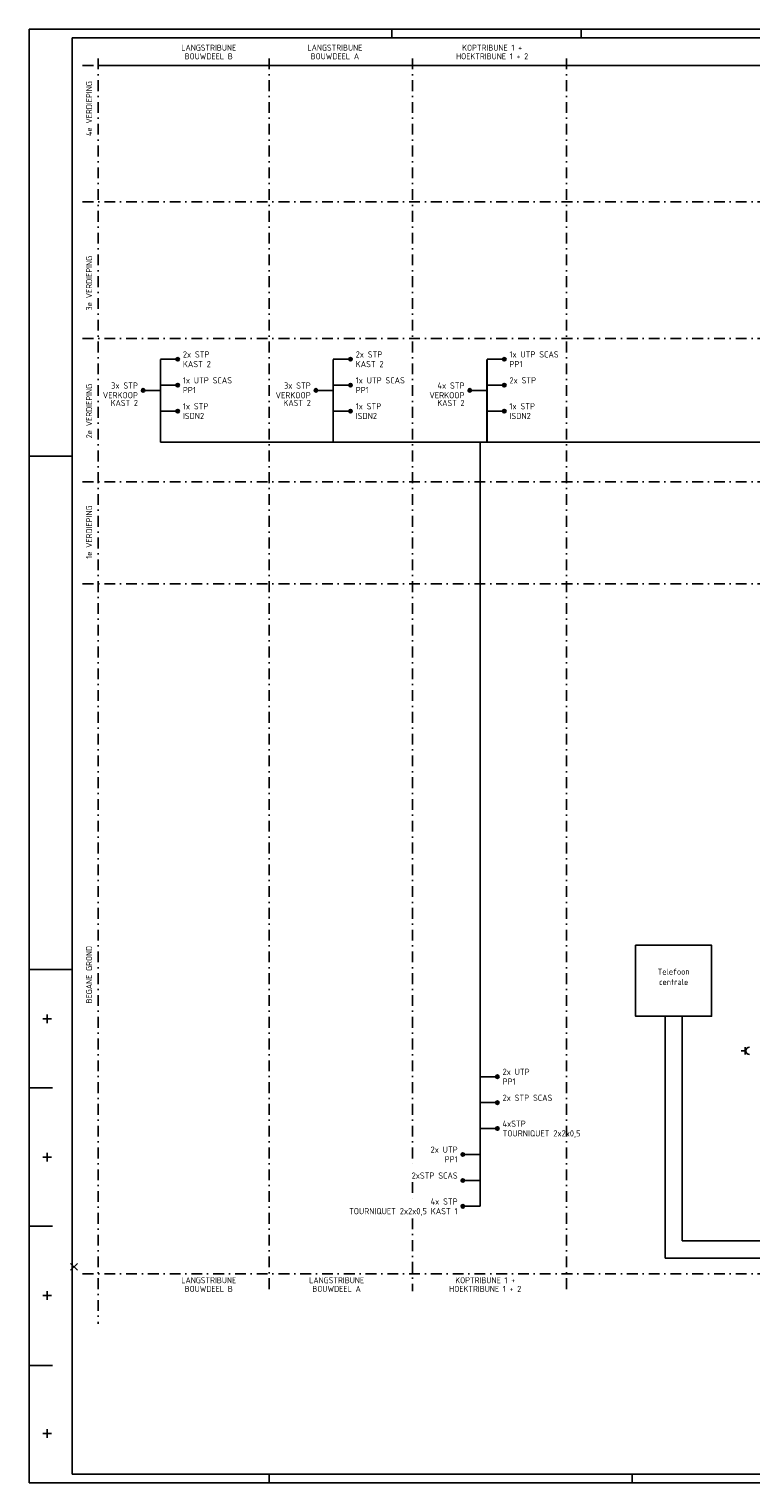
# Model space of a CAD drawing. Extents: x 0 to 1189, y 0 to 841.
# Tile 1 of 8: x 0 to 418, y 0 to 841. Entities that reach past the tile are written whole.
import ezdxf
from ezdxf.enums import TextEntityAlignment as Align

# ---------------------------------------------------------------- set-up
doc = ezdxf.new("R2010")
doc.units = 0
doc.header["$LTSCALE"] = 25
doc.header["$MEASUREMENT"] = 0
doc.header["$PDMODE"] = 3
doc.header["$PDSIZE"] = 2
doc.linetypes.add('DASHDOT2', pattern=[0.5, 0.25, -0.125, 0, -0.125])
doc.layers.get('0').update_dxf_attribs({"linetype": 'CONTINUOUS'})
for name, color, linetype in [('E--L$2A-_KADER', 7, 'CONTINUOUS'), ('E--L6112_CEN-LSP', 3, 'CONTINUOUS'), ('E--L6222_WCD220V', 3, 'CONTINUOUS'), ('E--L6412_OPROEP24V', 3, 'CONTINUOUS'), ('E--T6112_GROEPSNUMM', 2, 'CONTINUOUS'), ('E--T6222_GROEPSNUMM', 2, 'CONTINUOUS')]:
    doc.layers.add(name, color=color, linetype=linetype)
doc.styles.add('ISO', font='isocp.shx')
doc.styles.get("Standard").update_dxf_attribs({"font": 'isocp2.shx'})

# ---------------------------------------------------------------- blocks, each defined once
blk = doc.blocks.new('A0')
at = {"layer": 'E--L$2A-_KADER', "color": 2}
for p, q in [((1189, 841), (0, 841)), ((0, 841), (0, 0)), ((210, 841), (210, 836)), ((319.5, 841), (319.5, 836)), ((0, 594), (24.75, 594)), ((0, 297), (24.75, 297)), ((10.5, 266), (10.5, 271)), ((8, 268.5), (13, 268.5)), ((0.5, 228.5), (13.5, 228.5)), ((8, 188.5), (13, 188.5)), ((10.5, 186), (10.5, 191)), ((0.5, 148.5), (13.5, 148.5)), ((10.5, 106), (10.5, 111)), ((8, 108.5), (13, 108.5)), ((0.5, 68), (13.5, 68)), ((8, 28.5), (13, 28.5)), ((10.5, 26), (10.5, 31)), ((0, 0), (1189, 0)), ((139, 0), (139, 5)), ((349, 0), (349, 5))]:
    blk.add_line(p, q, dxfattribs=at)
at = {"layer": 'E--L$2A-_KADER', "color": 4}
for p, q in [((1184, 836), (25, 836)), ((25, 836), (25, 5)), ((25, 5), (1184, 5))]:
    blk.add_line(p, q, dxfattribs=at)
blk = doc.blocks.new('BA080136')
at = {"layer": 'E--L6112_CEN-LSP'}
blk.add_lwpolyline([(0, 0), (-5, 0)], dxfattribs=at)
for radius in [0.5, 0.375, 0.25, 0.125]:
    blk.add_circle((-5, 0), radius, dxfattribs=at)
at = {"layer": 'E--L6112_CEN-LSP', "color": 2}
blk.add_attdef('OMSCHRIJVING', text='', height=1.8, dxfattribs=at).set_placement((-6.5, -2.3), align=Align.RIGHT)
at = {"layer": 'E--T6112_GROEPSNUMM'}
blk.add_attdef('GROEPSNUMMER', text='', height=1.8, dxfattribs=at).set_placement((-6.5, 0.5), align=Align.RIGHT)
blk = doc.blocks.new('BA080132')
at = {"layer": 'E--L6112_CEN-LSP'}
blk.add_lwpolyline([(0, 0), (5, 0)], dxfattribs=at)
for radius in [0.5, 0.375, 0.25, 0.125]:
    blk.add_circle((5, 0), radius, dxfattribs=at)
at = {"layer": 'E--L6112_CEN-LSP', "color": 2}
blk.add_attdef('OMSCHRIJVING', (6.5, -2.3), '', height=1.8, dxfattribs=at)
at = {"layer": 'E--T6112_GROEPSNUMM'}
blk.add_attdef('GROEPSNUMMER', (6.5, 0.5), '', height=1.8, dxfattribs=at)
blk = doc.blocks.new('BA130402')
at = {"layer": 'E--L6222_WCD220V'}
for p, q in [((0, 0), (1.41, 0)), ((1.2, 1.06), (1.2, -1.06))]:
    blk.add_line(p, q, dxfattribs=at)
blk.add_arc((2.47, 0), 1.06, 90, 270, dxfattribs=at)
at = {"layer": 'E--T6222_GROEPSNUMM'}
blk.add_attdef('GROEPSNUMMER', (3.5, -0.9), '', height=1.8, dxfattribs=at)

msp = doc.modelspace()

# ---------------------------------------------------------------- linework, layer by layer
at = {"color": 1, "linetype": 'DASHDOT2'}
for p, q in [((30.97, 820), (1146, 820)), ((39.97, 824), (39.97, 92)), ((138.97, 824), (138.97, 111)), ((221.97, 824), (221.97, 183)), ((311, 824), (311, 111)), ((30.97, 741), (1146, 741)), ((30.97, 662), (1146, 662)), ((30.97, 579), (1146, 579)), ((30.97, 520), (1146, 520)), ((221.97, 174), (221.97, 163)), ((221.97, 153), (221.97, 111)), ((30.97, 121), (1146, 121))]:
    msp.add_line(p, q, dxfattribs=at)
at = {"linetype": 'CONTINUOUS'}
msp.add_line((39.97, 820), (1139, 820), dxfattribs=at)
for points in [[(39.97, 820, 0, 1, 0), (42.97, 820, 1, 1, 0)], [(138.97, 820, 0, 1, 0), (135.97, 820, 1, 1, 0)], [(138.97, 820, 0, 1, 0), (141.97, 820, 1, 1, 0)], [(221.97, 820, 0, 1, 0), (218.97, 820, 1, 1, 0)], [(221.97, 820, 0, 1, 0), (224.97, 820, 1, 1, 0)], [(311, 820, 0, 1, 0), (308, 820, 1, 1, 0)], [(311, 820, 0, 1, 0), (314, 820, 1, 1, 0)]]:
    msp.add_lwpolyline(points, format="xyseb")
msp.add_point((26, 125))
at = {"layer": 'E--L6112_CEN-LSP'}
msp.add_lwpolyline([(261, 602, 1, 1, 0), (76, 602, 1, 1, 0)], format="xyseb", dxfattribs=at)
at = {"layer": 'E--L6112_CEN-LSP', "const_width": 1}
msp.add_lwpolyline([(648, 602), (261, 602), (261, 160)], dxfattribs=at)
at = {"layer": 'E--L6112_CEN-LSP'}
msp.add_lwpolyline([(351, 311), (351, 270), (395, 270), (395, 311)], close=True, dxfattribs=at)
at = {"layer": 'E--L6222_WCD220V'}
for p, q in [((368, 270), (368, 130)), ((378, 270), (378, 140)), ((378, 140), (638, 140)), ((368, 130), (895, 130))]:
    msp.add_line(p, q, dxfattribs=at)
at = {"layer": 'E--L6222_WCD220V', "const_width": 1}
for points in [[(76, 602), (76, 650)], [(176, 602), (176, 650)], [(265, 602), (265, 650)]]:
    msp.add_lwpolyline(points, dxfattribs=at)

# ---------------------------------------------------------------- block references
at = {"layer": 'E--L6112_CEN-LSP', "xscale": 2, "yscale": 2, "zscale": 2}
for name, p, values in [('BA080132', (76, 650), {'GROEPSNUMMER': '2x STP', 'OMSCHRIJVING': 'KAST 2'}), ('BA080132', (176, 650), {'GROEPSNUMMER': '2x STP', 'OMSCHRIJVING': 'KAST 2'}), ('BA080132', (265, 650), {'GROEPSNUMMER': '1x UTP SCAS', 'OMSCHRIJVING': 'PP1'}), ('BA080132', (76, 635), {'GROEPSNUMMER': '1x UTP SCAS', 'OMSCHRIJVING': 'PP1'}), ('BA080132', (176, 635), {'GROEPSNUMMER': '1x UTP SCAS', 'OMSCHRIJVING': 'PP1'}), ('BA080132', (265, 635), {'GROEPSNUMMER': '2x STP'}), ('BA080136', (76, 632), {'GROEPSNUMMER': '3x STP', 'OMSCHRIJVING': 'VERKOOP'}), ('BA080136', (176, 632), {'GROEPSNUMMER': '3x STP', 'OMSCHRIJVING': 'VERKOOP'}), ('BA080136', (265, 632), {'GROEPSNUMMER': '4x STP', 'OMSCHRIJVING': 'VERKOOP'}), ('BA080132', (76, 620), {'GROEPSNUMMER': '1x STP', 'OMSCHRIJVING': 'ISDN2'}), ('BA080132', (176, 620), {'GROEPSNUMMER': '1x STP', 'OMSCHRIJVING': 'ISDN2'}), ('BA080132', (265, 620), {'GROEPSNUMMER': '1x STP', 'OMSCHRIJVING': 'ISDN2'}), ('BA080132', (261, 235), {'GROEPSNUMMER': '2x UTP', 'OMSCHRIJVING': 'PP1'}), ('BA080132', (261, 220), {'GROEPSNUMMER': '2x STP SCAS'}), ('BA080132', (261, 205), {'GROEPSNUMMER': '4xSTP', 'OMSCHRIJVING': 'TOURNIQUET 2x2x0,5'}), ('BA080136', (261, 190), {'GROEPSNUMMER': '2x UTP', 'OMSCHRIJVING': 'PP1'}), ('BA080136', (261, 175), {'GROEPSNUMMER': '2xSTP SCAS'}), ('BA080136', (261, 160), {'GROEPSNUMMER': '4x STP', 'OMSCHRIJVING': 'TOURNIQUET 2x2x0,5 KAST 1'})]:
    msp.add_blockref(name, p, dxfattribs=at).add_auto_attribs(values)
at = {"layer": 'E--L6222_WCD220V', "xscale": 2, "yscale": 2, "zscale": 2}
msp.add_blockref('BA130402', (412, 250), dxfattribs=at)
at = {"layer": 'E--L6412_OPROEP24V'}
msp.add_blockref('A0', (0, 0), dxfattribs=at)

# ---------------------------------------------------------------- texts
at = {"color": 4, "style": 'ISO'}
for s, p in [('LANGSTRIBUNE', (103.97, 830.25)), ('BOUWDEEL B', (103.97, 825.25)), ('LANGSTRIBUNE', (176.97, 830.25)), ('BOUWDEEL A', (176.97, 825.25)), ('HOEKTRIBUNE 1 + 2', (267.97, 825.25)), ('KOPTRIBUNE 1 +', (267.97, 830.25)), ('LANGSTRIBUNE', (103.97, 117.25)), ('LANGSTRIBUNE', (177.97, 117.25)), ('KOPTRIBUNE 1 +', (263.97, 117.25)), ('BOUWDEEL B', (103.97, 112.25)), ('BOUWDEEL A', (177.97, 112.25)), ('HOEKTRIBUNE 1 + 2', (263.97, 112.25))]:
    msp.add_text(s, height=3.5, dxfattribs=at).set_placement(p, align=Align.MIDDLE)
for s, p in [('4e VERDIEPING', (34.72, 795)), ('3e VERDIEPING', (34.72, 694)), ('2e VERDIEPING', (34.72, 620)), ('1e VERDIEPING', (34.72, 550)), ('BEGANE GROND', (34.72, 294))]:
    msp.add_text(s, height=3.5, rotation=90, dxfattribs=at).set_placement(p, align=Align.MIDDLE)
at = {"layer": 'E--L6112_CEN-LSP', "color": 2, "style": 'ISO'}
for p in [(63, 623), (163, 623), (252, 623)]:
    msp.add_text('KAST 2', height=3.5, dxfattribs=at).set_placement(p, align=Align.RIGHT)
at = {"layer": 'E--L6112_CEN-LSP', "color": 3, "style": 'ISO'}
for s, p in [('Telefoon', (373, 294)), ('centrale', (373, 288))]:
    msp.add_text(s, height=3.5, dxfattribs=at).set_placement(p, align=Align.CENTER)

doc.saveas('drawing.dxf')
